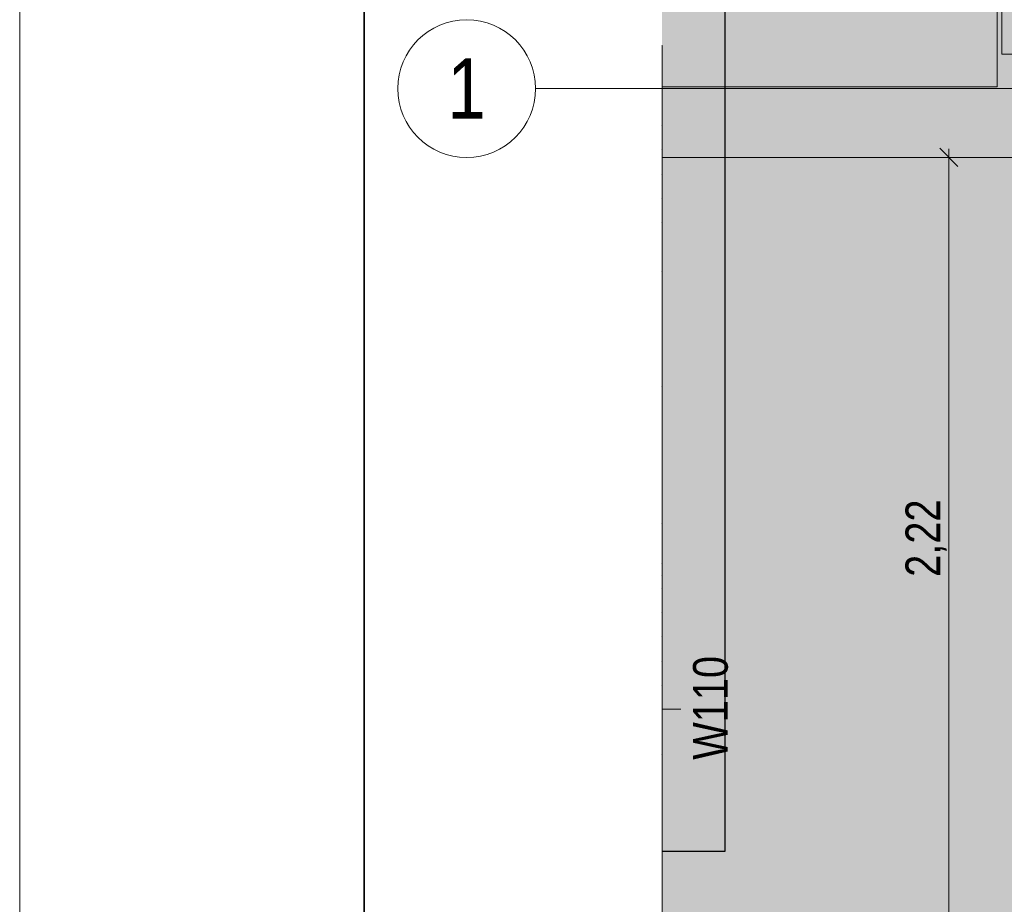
# Model space of a CAD drawing. Extents: x -720 to 300, y 62 to 1162.
# Tile 80 of 256: x -720 to -662, y 953 to 1004. Entities that reach past the tile are written whole.
import ezdxf
from ezdxf.enums import TextEntityAlignment as Align
from ezdxf.lldxf.tags import DXFTag

# ---------------------------------------------------------------- set-up
doc = ezdxf.new("R2010")
doc.units = 0
doc.layers.get('0').update_dxf_attribs({"lineweight": 13})
for name, color, linetype, lineweight, true_color in [('00_Beschriftung UZ', 3, 'Continuous', 35, 0x00ff00), ('30 -33 Aussenwände- 7 Fassade_ Elemente', 7, 'Continuous', 9, 0x00aacc), ('30 -34 Innenwände- 1 tragend', 7, 'Continuous', 13, 0xdd0806), ('30 -34 Innenwände- 11 Durchbruch', 4, 'Continuous', 9, 0x00ffff), ('30 -35 Decken- 1 Konstruktion-Träger- Stahlbeton', 7, 'Continuous', 13, 0x33aa00), ('70 -76 Bemaßung- 2 Allgemein', 9, 'Continuous', 5, 0x808080), ('E_Leerrohr_Detailnummer', 1, 'Continuous', 25, 0xff0000), ('iwb_Layout Achsbezeichung', 1, 'Continuous', 13, 0xff0000), ('iwb_Layout BA_Markierung', 7, 'Continuous', 9, 0xbadcdc), ('iwb_Schraffur_Unterzug', 7, 'Continuous', 5, 0xffffcc), ('iwb_Schraffur_Wand in Bauart BABW', 7, 'Continuous', 13, 0xac59ff), ('iwb_Sichtbeton', 2, 'Continuous', 50, 0xffff00), ('iwb_Sichtbeton-Shading', 2, 'Continuous', 50, 0xffff00)]:
    doc.layers.add(name, color=color, linetype=linetype, lineweight=lineweight, true_color=true_color)
for name, color, linetype, lineweight in [('70 -71 Achsen- 1 Gebäudeachsen', 7, 'STRICHPUNKT2-A06G93UB8I', 18), ('70 -75 Raumstempel- 3 Wandstempel', 7, 'Continuous', 50), ('iwb_Plankopf Rahmen', 7, 'Continuous', 35), ('Keine', 7, 'Continuous', 9)]:
    doc.layers.add(name, color=color, linetype=linetype, lineweight=lineweight)
doc.styles.get("Standard").update_dxf_attribs({"font": 'ARIALN.TTF'})
tags = doc.linetypes.add('fein_strichliert-A06G93UC8I', pattern=[4, 1, -2, 1]).pattern_tags.tags
tags[8:9] = [DXFTag(74, 4), DXFTag(75, 0), DXFTag(340, '0'), DXFTag(46, 0.0), DXFTag(50, 0.0), DXFTag(44, 0.0), DXFTag(45, 0.0)]
tags[6:7] = [DXFTag(74, 4), DXFTag(75, 0), DXFTag(340, '0'), DXFTag(46, 0.0), DXFTag(50, 0.0), DXFTag(44, 0.0), DXFTag(45, 0.0)]
tags[4:5] = [DXFTag(74, 4), DXFTag(75, 0), DXFTag(340, '0'), DXFTag(46, 0.0), DXFTag(50, 0.0), DXFTag(44, 0.0), DXFTag(45, 0.0)]
tags = doc.linetypes.add('STRICHPUNKT2', pattern=[12.7, 6.35, -3.175, 0, -3.175]).pattern_tags.tags
tags[10:11] = [DXFTag(74, 4), DXFTag(75, 0), DXFTag(340, '0'), DXFTag(46, 0.0), DXFTag(50, 0.0), DXFTag(44, 0.0), DXFTag(45, 0.0)]
tags[8:9] = [DXFTag(74, 4), DXFTag(75, 0), DXFTag(340, '0'), DXFTag(46, 0.0), DXFTag(50, 0.0), DXFTag(44, 0.0), DXFTag(45, 0.0)]
tags[6:7] = [DXFTag(74, 4), DXFTag(75, 0), DXFTag(340, '0'), DXFTag(46, 0.0), DXFTag(50, 0.0), DXFTag(44, 0.0), DXFTag(45, 0.0)]
tags[4:5] = [DXFTag(74, 4), DXFTag(75, 0), DXFTag(340, '0'), DXFTag(46, 0.0), DXFTag(50, 0.0), DXFTag(44, 0.0), DXFTag(45, 0.0)]
tags = doc.linetypes.add('STRICHPUNKT2-A06G93UB8I', pattern=[12.7, 6.35, -3.175, 0, -3.175]).pattern_tags.tags
tags[10:11] = [DXFTag(74, 4), DXFTag(75, 0), DXFTag(340, '0'), DXFTag(46, 0.0), DXFTag(50, 0.0), DXFTag(44, 0.0), DXFTag(45, 0.0)]
tags[8:9] = [DXFTag(74, 4), DXFTag(75, 0), DXFTag(340, '0'), DXFTag(46, 0.0), DXFTag(50, 0.0), DXFTag(44, 0.0), DXFTag(45, 0.0)]
tags[6:7] = [DXFTag(74, 4), DXFTag(75, 0), DXFTag(340, '0'), DXFTag(46, 0.0), DXFTag(50, 0.0), DXFTag(44, 0.0), DXFTag(45, 0.0)]
tags[4:5] = [DXFTag(74, 4), DXFTag(75, 0), DXFTag(340, '0'), DXFTag(46, 0.0), DXFTag(50, 0.0), DXFTag(44, 0.0), DXFTag(45, 0.0)]

# ---------------------------------------------------------------- blocks, each defined once
blk = doc.blocks.new('Shading-A06G93SP8I', base_point=(-566.802, 777.112))
at = {"layer": 'iwb_Sichtbeton-Shading', "color": 51, "true_color": 0xffff7f}
for points in [[(-682.07, 880.212), (-682.362, 936.616), (-682.362, 995.912)], [(-682.07, 880.212), (-682.362, 995.912), (-682.07, 995.912)]]:
    blk.add_solid(points, dxfattribs=at)
blk = doc.blocks.new('Polygon-A06G93U38I')
at = {"color": 0, "linetype": 'ByBlock', "lineweight": -2, "ltscale": 0.13}
blk.add_solid([(-611.222, 86.203), (-682.362, 86.014), (-611.055, 1083.814), (-682.362, 1083.814)], dxfattribs=at)
blk = doc.blocks.new('Referenz-A06G93UD8I')
at = {"layer": '00_Beschriftung UZ', "color": 0, "lineweight": -2}
for points in [[(-662.752, 998.583), (-661.42, 995.912), (-660.081, 998.581)], [(-662.752, 993.242), (-661.42, 995.912), (-660.081, 993.243)]]:
    blk.add_solid(points, dxfattribs=at)
at = {"layer": '30 -33 Aussenwände- 7 Fassade_ Elemente', "color": 0, "linetype": 'Continuous', "lineweight": -2, "ltscale": 0.13}
for p, q in [((-662.62, 1007.012), (-662.62, 1001.912)), ((-662.62, 1001.912), (-662.62, 1007.012)), ((-660.22, 1001.912), (-662.62, 1001.912)), ((-662.62, 1001.912), (-660.22, 1001.912)), ((-682.362, 995.912), (-613.353, 995.912))]:
    blk.add_line(p, q, dxfattribs=at)
at = {"layer": '30 -33 Aussenwände- 7 Fassade_ Elemente', "color": 0, "lineweight": -2}
for p, q in [((-662.886, 1000.012), (-662.886, 1005.212)), ((-682.362, 1000.012), (-662.886, 1000.012)), ((-682.362, 1000.012), (-662.886, 1000.012))]:
    blk.add_line(p, q, dxfattribs=at)
at = {"layer": '30 -34 Innenwände- 1 tragend', "color": 0, "linetype": 'Continuous', "lineweight": -2, "ltscale": 0.13}
for p, q in [((-682.362, 1002.412), (-682.353, 1002.412)), ((-682.353, 1002.412), (-682.353, 879.912))]:
    blk.add_line(p, q, dxfattribs=at)
at = {"layer": '30 -34 Innenwände- 1 tragend', "color": 0, "lineweight": -2}
for p, q in [((-682.353, 1002.412), (-682.353, 879.912)), ((-682.362, 1000.585), (-682.353, 1000.595)), ((-682.362, 1000.585), (-682.353, 1000.595)), ((-682.362, 999.171), (-682.353, 999.18)), ((-682.362, 999.171), (-682.353, 999.18)), ((-682.362, 997.757), (-682.353, 997.766)), ((-682.362, 997.757), (-682.353, 997.766)), ((-682.362, 996.343), (-682.353, 996.352)), ((-682.362, 996.343), (-682.353, 996.352)), ((-682.362, 994.929), (-682.353, 994.938)), ((-682.362, 994.929), (-682.353, 994.938)), ((-682.362, 993.514), (-682.353, 993.524)), ((-682.362, 993.514), (-682.353, 993.524)), ((-682.362, 992.1), (-682.353, 992.109)), ((-682.362, 992.1), (-682.353, 992.109)), ((-682.362, 989.272), (-682.353, 989.281)), ((-682.362, 989.272), (-682.353, 989.281)), ((-682.362, 986.443), (-682.353, 986.453)), ((-682.362, 986.443), (-682.353, 986.453)), ((-682.362, 985.029), (-682.353, 985.038)), ((-682.362, 985.029), (-682.353, 985.038)), ((-682.362, 983.615), (-682.353, 983.624)), ((-682.362, 983.615), (-682.353, 983.624)), ((-682.362, 982.201), (-682.353, 982.21)), ((-682.362, 982.201), (-682.353, 982.21)), ((-682.362, 980.786), (-682.353, 980.796)), ((-682.362, 980.786), (-682.353, 980.796)), ((-682.362, 979.372), (-682.353, 979.381)), ((-682.362, 979.372), (-682.353, 979.381)), ((-682.362, 977.958), (-682.353, 977.967)), ((-682.362, 977.958), (-682.353, 977.967)), ((-682.362, 975.13), (-682.353, 975.139)), ((-682.362, 975.13), (-682.353, 975.139)), ((-682.362, 972.301), (-682.353, 972.31)), ((-682.362, 972.301), (-682.353, 972.31)), ((-682.362, 970.887), (-682.353, 970.896)), ((-682.362, 970.887), (-682.353, 970.896)), ((-682.362, 969.473), (-682.353, 969.482)), ((-682.362, 969.473), (-682.353, 969.482)), ((-682.362, 968.058), (-682.353, 968.068)), ((-682.362, 968.058), (-682.353, 968.068)), ((-682.362, 966.644), (-682.353, 966.654)), ((-682.362, 966.644), (-682.353, 966.654)), ((-682.362, 965.23), (-682.353, 965.239)), ((-682.362, 965.23), (-682.353, 965.239)), ((-682.362, 963.816), (-682.353, 963.825)), ((-682.362, 963.816), (-682.353, 963.825)), ((-682.362, 960.987), (-682.353, 960.997)), ((-682.362, 960.987), (-682.353, 960.997)), ((-682.362, 958.159), (-682.353, 958.168)), ((-682.362, 958.159), (-682.353, 958.168)), ((-682.362, 956.745), (-682.353, 956.754)), ((-682.362, 956.745), (-682.353, 956.754)), ((-682.362, 955.331), (-682.353, 955.34)), ((-682.362, 955.331), (-682.353, 955.34)), ((-682.362, 953.916), (-682.353, 953.926)), ((-682.362, 953.916), (-682.353, 953.926))]:
    blk.add_line(p, q, dxfattribs=at)
at = {"layer": '30 -34 Innenwände- 11 Durchbruch', "color": 0, "linetype": 'Continuous', "lineweight": -2, "ltscale": 0.13}
for p, q in [((-682.362, 988.212), (-682.353, 988.212)), ((-682.353, 988.212), (-682.362, 988.202)), ((-682.353, 988.212), (-682.362, 988.202)), ((-682.353, 982.612), (-682.353, 988.212)), ((-682.353, 982.612), (-682.362, 982.623)), ((-682.362, 982.623), (-682.353, 982.612)), ((-682.362, 982.612), (-682.353, 982.612)), ((-682.353, 978.662), (-682.362, 978.655)), ((-682.362, 978.662), (-682.353, 978.662)), ((-682.353, 978.662), (-682.362, 978.655)), ((-682.353, 974.662), (-682.353, 978.662)), ((-682.362, 974.67), (-682.353, 974.662)), ((-682.353, 974.662), (-682.362, 974.67)), ((-682.362, 974.662), (-682.353, 974.662)), ((-682.353, 971.612), (-682.362, 971.592)), ((-682.362, 971.612), (-682.353, 971.612)), ((-682.353, 971.612), (-682.362, 971.592)), ((-682.353, 961.212), (-682.353, 971.612)), ((-682.362, 961.232), (-682.353, 961.212)), ((-682.353, 961.212), (-682.362, 961.232)), ((-682.362, 961.212), (-682.353, 961.212))]:
    blk.add_line(p, q, dxfattribs=at)
at = {"layer": '30 -34 Innenwände- 11 Durchbruch', "color": 0, "lineweight": -2}
for points in [[(-682.362, 988.212), (-682.353, 988.212), (-682.362, 988.202)], [(-682.362, 982.623), (-682.353, 982.612), (-682.362, 982.612)], [(-682.362, 978.662), (-682.353, 978.662), (-682.362, 978.655)], [(-682.362, 974.67), (-682.353, 974.662), (-682.362, 974.662)], [(-682.362, 971.612), (-682.353, 971.612), (-682.362, 971.592)], [(-682.362, 961.232), (-682.353, 961.212), (-682.362, 961.212)]]:
    blk.add_solid(points, dxfattribs=at)
at = {"layer": '30 -35 Decken- 1 Konstruktion-Träger- Stahlbeton', "color": 0, "linetype": 'fein_strichliert-A06G93UC8I', "lineweight": -2, "ltscale": 0.13}
blk.add_line((76.456, 995.912), (-682.362, 995.912), dxfattribs=at)
at = {"layer": '70 -71 Achsen- 1 Gebäudeachsen', "color": 0, "linetype": 'STRICHPUNKT2-A06G93UB8I', "lineweight": -2, "ltscale": 0.13}
blk.add_line((-682.362, 999.912), (76.456, 999.912), dxfattribs=at)
at = {"layer": '70 -76 Bemaßung- 2 Allgemein', "color": 0, "linetype": 'Continuous', "lineweight": -2, "ltscale": 0.13}
for p, q in [((-666.231, 996.443), (-665.17, 995.382)), ((-667.941, 995.912), (-666.701, 995.912)), ((-665.701, 996.412), (-665.701, 994.852)), ((-665.701, 952.573), (-665.701, 994.852)), ((-665.701, 951.012), (-665.701, 952.573))]:
    blk.add_line(p, q, dxfattribs=at)
at = {"layer": 'Keine', "color": 0, "lineweight": -2}
blk.add_line((-681.268, 963.881), (-682.362, 963.881), dxfattribs=at)
at = {"layer": '70 -75 Raumstempel- 3 Wandstempel', "color": 0, "linetype": 'Continuous', "lineweight": -2, "ltscale": 0.13, "insert": (-680.552, 960.939), "char_height": 2.01377, "attachment_point": 1, "rotation": 90}
blk.add_mtext('{\\fArial Narrow;W110}', dxfattribs=at)
at = {"layer": '70 -76 Bemaßung- 2 Allgemein', "color": 0, "linetype": 'Continuous', "lineweight": -2, "ltscale": 0.13, "insert": (-668.216, 971.559), "char_height": 2.01377, "attachment_point": 1, "rotation": 90}
blk.add_mtext('{\\fArial Narrow;2,22}', dxfattribs=at)
blk = doc.blocks.new('Referenz-A06G93UF8I')
at = {"layer": 'iwb_Schraffur_Unterzug', "linetype": 'Continuous', "ltscale": 0.13}
for points in [[(-682.362, 1003.912), (76.456, 1003.912), (76.456, 1001.038)], [(-682.362, 1003.912), (76.456, 1001.038), (-682.362, 1000.171)], [(-682.362, 1000.171), (76.456, 1001.038), (76.456, 998.786)], [(-682.362, 1000.171), (76.456, 998.786), (-682.362, 999.653)], [(-682.362, 999.653), (76.456, 998.786), (76.456, 995.912)], [(-682.362, 999.653), (76.456, 995.912), (-682.362, 995.912)]]:
    blk.add_solid(points, dxfattribs=at)
at = {"layer": 'iwb_Schraffur_Wand in Bauart BABW', "linetype": 'Continuous', "ltscale": 0.13}
for points in [[(-682.362, 995.749), (-682.352, 995.749), (-682.362, 995.498)], [(-682.352, 995.749), (-682.362, 995.498), (-682.362, 879.902)], [(-682.352, 995.749), (-682.362, 879.902), (-682.352, 879.912)]]:
    blk.add_solid(points, dxfattribs=at)
at = {"layer": 'iwb_Sichtbeton', "linetype": 'Continuous', "ltscale": 0.5}
for points in [[(-682.07, 880.212), (-682.362, 936.616), (-682.362, 995.912)], [(-682.07, 880.212), (-682.362, 995.912), (-682.07, 995.912)]]:
    blk.add_solid(points, dxfattribs=at)
blk = doc.blocks.new('Polygon-A06G93VV8I')
at = {"color": 0, "linetype": 'ByBlock', "lineweight": -2, "ltscale": 0.25}
for p, q in [((-682.362, 1009.869), (-678.704, 1009.869)), ((-678.704, 1009.869), (-678.704, 955.608)), ((-678.704, 955.608), (-682.362, 955.608))]:
    blk.add_line(p, q, dxfattribs=at)

msp = doc.modelspace()

# ---------------------------------------------------------------- linework, layer by layer
at = {"layer": 'iwb_Layout Achsbezeichung', "linetype": 'STRICHPUNKT2', "lineweight": 13, "ltscale": 0.39}
msp.add_line((-682.362, 999.912), (-689.698, 999.912), dxfattribs=at)
at = {"layer": 'iwb_Layout Achsbezeichung', "ltscale": 0.39}
msp.add_circle((-693.698, 999.912), 4, dxfattribs=at)
at = {"layer": 'iwb_Plankopf Rahmen', "color": 8, "lineweight": 13, "ltscale": 0.13, "true_color": 0x808080}
msp.add_lwpolyline([(300.353, 62.433), (-719.647, 62.433), (-719.647, 1162.433), (300.353, 1162.433), (300.353, 62.433)], close=True, dxfattribs=at)
at = {"layer": 'iwb_Plankopf Rahmen', "ltscale": 0.35}
msp.add_lwpolyline([(-699.653, 67.433), (-699.653, 1157.433), (295.353, 1157.433), (295.353, 67.433), (-599.647, 67.433), (-699.653, 67.433)], close=True, dxfattribs=at)

# ---------------------------------------------------------------- block references
at = {"color": 8, "lineweight": 13, "ltscale": 0.13, "true_color": 0x808080}
msp.add_blockref('Referenz-A06G93UD8I', (0, 0), dxfattribs=at)
at = {"color": 8, "lineweight": 25, "ltscale": 0.25, "true_color": 0x808080}
msp.add_blockref('Referenz-A06G93UF8I', (0, 0), dxfattribs=at)
msp.add_blockref('Shading-A06G93SP8I', (-566.802, 777.112))
at = {"layer": 'E_Leerrohr_Detailnummer', "ltscale": 0.25}
msp.add_blockref('Polygon-A06G93VV8I', (0, 0), dxfattribs=at)
at = {"layer": 'iwb_Layout BA_Markierung', "ltscale": 0.13}
msp.add_blockref('Polygon-A06G93U38I', (0, 0), dxfattribs=at)

# ---------------------------------------------------------------- texts
at = {"layer": 'iwb_Layout Achsbezeichung', "ltscale": 0.39}
msp.add_text('1', height=3.5, dxfattribs=at).set_placement((-693.698, 999.912), align=Align.MIDDLE_CENTER)

doc.saveas('drawing.dxf')
